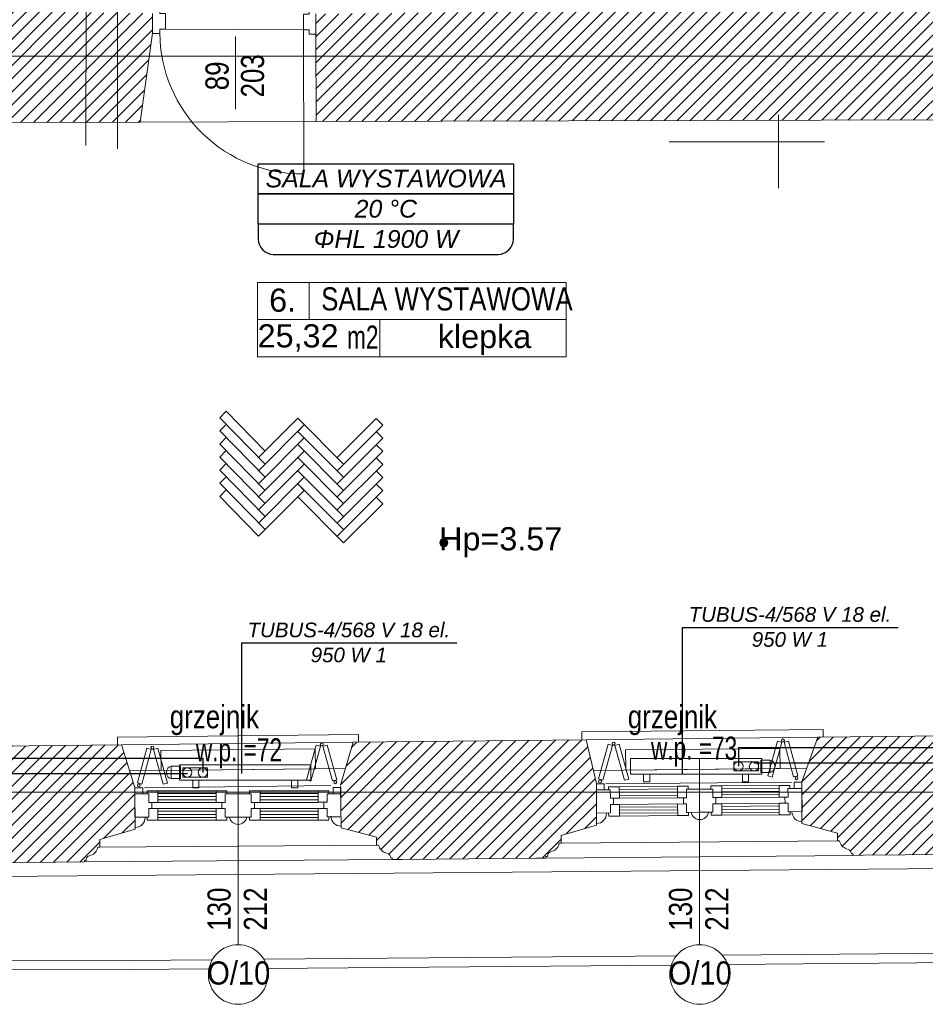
# Model space of a CAD drawing. Header units: millimetres. Extents: x -573548 to 674770, y -210017 to -47794.
# Tile 106 of 234: x 107656 to 113524, y -131397 to -125018. Entities that reach past the tile are written whole.
import ezdxf
from ezdxf.enums import TextEntityAlignment as Align
from ezdxf.lldxf.tags import DXFTag

# ---------------------------------------------------------------- set-up
doc = ezdxf.new("R2010")
doc.units = ezdxf.units.MM
for name, color, linetype, lineweight in [('A.03 RZUT PARTERU_is$0$0_Nr_pióra__25', 8, 'Continuous', 9), ('A.03 RZUT PARTERU_is$0$A-DRZWI_Nr_pióra__9', 8, 'Continuous', 9), ('A.03 RZUT PARTERU_is$0$A-OPISY-2_Nr_pióra__2', 8, 'Continuous', 9), ('A.03 RZUT PARTERU_is$0$A-OPISY-3_Nr_pióra__6', 8, 'Continuous', 9), ('A.03 RZUT PARTERU_is$0$A-WYSOKOSCI_Nr_pióra__7', 8, 'Continuous', 9), ('A.03 RZUT PARTERU_is$0$COKÓŁ_Nr_pióra__1', 8, 'Continuous', 9), ('A.03 RZUT PARTERU_is$0$detalokna_Nr_pióra__1', 8, 'Continuous', 9), ('A.03 RZUT PARTERU_is$0$detalokna_Nr_pióra__2', 8, 'Continuous', 9), ('A.03 RZUT PARTERU_is$0$detalokna_Nr_pióra__8', 8, 'Continuous', 9), ('A.03 RZUT PARTERU_is$0$DIM MALY_Nr_pióra__8', 8, 'Continuous', 9), ('A.03 RZUT PARTERU_is$0$Drawing & Figure_Nr_pióra__18', 8, 'Continuous', 9), ('A.03 RZUT PARTERU_is$0$DRZWI_Nr_pióra__41', 8, 'Continuous', 9), ('A.03 RZUT PARTERU_is$0$linia nadproza_Nr_pióra__1', 8, 'Continuous', 9), ('A.03 RZUT PARTERU_is$0$Nowe_A-OKNA-OPIS_Nr_pióra__59', 8, 'Continuous', 9), ('A.03 RZUT PARTERU_is$0$Nowe_A_okno_Nr_pióra__59', 8, 'Continuous', 9), ('A.03 RZUT PARTERU_is$0$Nowe_Annotation - Text_Nr_pióra__59', 8, 'Continuous', 9), ('A.03 RZUT PARTERU_is$0$Nowe_GRZEJNIK_Nr_pióra__59', 8, 'Continuous', 9), ('A.03 RZUT PARTERU_is$0$Nowe_okiennice_Nr_pióra__59', 8, 'Continuous', 9), ('A.03 RZUT PARTERU_is$0$Nowe_WIDOK_Nr_pióra__59', 8, 'Continuous', 9), ('A.03 RZUT PARTERU_is$0$opaska_Nr_pióra__1', 8, 'Continuous', 9), ('A.03 RZUT PARTERU_is$0$opisy inne_Nr_pióra__1', 8, 'Continuous', 9), ('A.03 RZUT PARTERU_is$0$PARAPET_Nr_pióra__7', 8, 'Continuous', 9), ('A.03 RZUT PARTERU_is$0$POSADZKI_Nr_pióra__18', 8, 'Continuous', 9), ('A.03 RZUT PARTERU_is$0$PROG_Nr_pióra__6', 8, 'Continuous', 9), ('A.03 RZUT PARTERU_is$0$Structural - Bearing_Nr_pióra__21', 8, 'Continuous', 9), ('A.03 RZUT PARTERU_is$0$Structural - Grid', 8, 'Continuous', 9), ('A.03 RZUT PARTERU_is$0$Structural - Grid_Nr_pióra__17', 8, 'Continuous', 9), ('FLUID-Powrót', 7, 'Continuous', 30), ('FLUID-Zasilanie', 7, 'Continuous', 30), ('SAN_Armatura CO na rozwinięciu', 7, 'Continuous', 13), ('SAN_Armatura CO na rzucie', 7, 'Continuous', 13), ('SAN_Grzejniki CO na rzucie', 7, 'Continuous', 13), ('SAN_Przewody powrotne CO na rzucie', 5, 'Continuous', 40), ('SAN_Przewody zasilające CO na rzucie', 1, 'Continuous', 40)]:
    doc.layers.add(name, color=color, linetype=linetype, lineweight=lineweight)
for name, color, linetype in [('SAN_Etykiety grzejników CO na rzucie', 7, 'Continuous'), ('SAN_Etykiety pomieszczeń na rzucie', 7, 'Continuous'), ('SAN_Piony CO na rzucie', 8, 'Continuous')]:
    doc.layers.add(name, color=color, linetype=linetype)
doc.styles.add('A.03 RZUT PARTERU_is$0$STYL_AUTOMATYCZNY_2', font='arial.ttf')
doc.styles.add('A.03 RZUT PARTERU_is$0$STYL_AUTOMATYCZNY_3', font='arial.ttf', dxfattribs={"width": 0.8})
doc.styles.add('A.03 RZUT PARTERU_is$0$STYL_AUTOMATYCZNY_4', font='arial.ttf', dxfattribs={"width": 0.7})
doc.styles.add('A.03 RZUT PARTERU_is$0$STYL_AUTOMATYCZNY_6', font='arial.ttf', dxfattribs={"width": 0.9})
doc.styles.add('A.03 RZUT PARTERU_is$0$STYL_AUTOMATYCZNY_8', font='arial.ttf', dxfattribs={"width": 0.8})
doc.styles.add('Etykiety grzejników CO na rzucie', font='ariali.ttf')
doc.styles.add('Etykiety pomieszczeń na rzucie', font='ariali.ttf')
tags = doc.linetypes.add('DASH', pattern=[15, 10, -5]).pattern_tags.tags
tags[6:7] = [DXFTag(74, 4), DXFTag(75, 0), DXFTag(340, '0'), DXFTag(46, 0.0), DXFTag(50, 0.0), DXFTag(44, 0.0), DXFTag(45, 0.0)]
tags[4:5] = [DXFTag(74, 4), DXFTag(75, 0), DXFTag(340, '0'), DXFTag(46, 0.0), DXFTag(50, 0.0), DXFTag(44, 0.0), DXFTag(45, 0.0)]
pattern_1 = [(45, (655149.01, 0), (-42.426407, 42.426407), [])]

# ---------------------------------------------------------------- blocks, each defined once
blk = doc.blocks.new('A.03 RZUT PARTERU_is$0$Standardowy znacznik osi_3')
at = {"layer": 'A.03 RZUT PARTERU_is$0$Structural - Grid_Nr_pióra__17'}
blk.add_line((2962.2, 0), (40906.6, 0), dxfattribs=at)
at = {"layer": 'A.03 RZUT PARTERU_is$0$Structural - Grid_Nr_pióra__17', "style": 'A.03 RZUT PARTERU_is$0$STYL_AUTOMATYCZNY_2'}
for tag, p in [('AC_MarkerText_1_0', (-250, -335)), ('AC_MarkerText_1_1', (44118.7, -335))]:
    blk.add_attdef(tag, text='', height=350, rotation=180, dxfattribs=at).set_placement(p, align=Align.TOP_CENTER)
blk = doc.blocks.new('A.03 RZUT PARTERU_is')
at = {"layer": 'A.03 RZUT PARTERU_is$0$A-WYSOKOSCI_Nr_pióra__7'}
blk.add_hatch(color=256, dxfattribs=at).paths.add_polyline_path([(765651, -103405.9, 1), (765597.6, -103405.9, 1)])
at = {"layer": 'A.03 RZUT PARTERU_is$0$Drawing & Figure_Nr_pióra__18'}
h = blk.add_hatch(dxfattribs=at)
h.set_pattern_fill('Common_Brick_0004', color=256, style=0, pattern_type=2)
h.set_pattern_definition(pattern_1)
h.paths.add_polyline_path([(761836.1, -100544.9), (762077.6, -100544.9), (762077, -100804.9), (762504.2, -100876.2), (762633.9, -100876.2), (762635.4, -100685.5), (763305.3, -100683.4), (763510.3, -100682.8), (763655.8, -100682.4), (763735.8, -100106.8), (763735.8, -99977.9), (763706.2, -99977.5), (763510.3, -99974.8), (763306.5, -99972), (763016.2, -99968), (763016.2, -99805.6), (762156.2, -99816.1), (762156.2, -99967.4), (761836.2, -99967.4)])
h = blk.add_hatch(dxfattribs=at)
h.set_pattern_fill('Common_Brick_0004', color=256, style=0, pattern_type=2)
h.set_pattern_definition(pattern_1)
h.paths.add_polyline_path([(769291.3, -99930.2), (764794.2, -99981.3), (764794.2, -100111.3), (764794.2, -100112.2), (764796.3, -100678.9), (768915.8, -100666.2), (768919, -101430.2), (768919.9, -101628.6), (768926, -103060.3), (768926.3, -103060.4), (768926.3, -103060.4), (768970.6, -103067.5), (769166.2, -103098.8), (769296.3, -103098.9), (769296.3, -103073.9), (769290.8, -101628.6), (769290.1, -101430.4), (769286.4, -100441.5), (770366, -100384.4), (770351.4, -100123.7), (770350.8, -100113.3), (770350.9, -99992.6), (769291.3, -100030.2)])
h = blk.add_hatch(dxfattribs=at)
h.set_pattern_fill('Common_Brick_0004', color=256, style=0, pattern_type=2)
h.set_pattern_definition(pattern_1)
h.paths.add_polyline_path([(761777.6, -105269.5, -0.002027), (761777.1, -105269.5), (761777.1, -105275.5), (761956.6, -105340.5), (761956.6, -105390.9), (761969.3, -105390.9, 0.270785), (762014.9, -105442), (762025.7, -105446.2, -0.334097), (762046.3, -105475.2), (762056.3, -105475.2), (762056.3, -105485.5), (763296.2, -105474.8), (763296.1, -105464.6), (763306.1, -105464.5, -0.334097), (763326.5, -105435.3), (763337.2, -105431, 0.270785), (763382.4, -105379.5), (763395, -105379.4), (763394.6, -105329), (763623.6, -105262), (763621.2, -104992), (763536.2, -104715.5), (762586.2, -104725.9), (762598.4, -103725.2), (762622, -101776.5), (762491.6, -101776.5), (762491.6, -101745.5), (762065.7, -101745.5), (762039.4, -103725.2), (762026.2, -104714.5, -0.000248), (762027.7, -104715.5)])
h = blk.add_hatch(dxfattribs=at)
h.set_pattern_fill('Common_Brick_0004', color=256, style=0, pattern_type=2)
h.set_pattern_definition(pattern_1)
h.paths.add_polyline_path([(767944, -104954.8), (767944.7, -105214.2), (767944.8, -105224.8), (768174.8, -105287.8), (768175.3, -105338.2), (768188, -105338.1, 0.270785), (768234, -105388.8), (768244.8, -105392.9, -0.334097), (768265.7, -105421.8), (768275.7, -105421.7), (768275.8, -105431.9), (768340.7, -105431.4), (769270.8, -105423.4), (769335.7, -105422.8), (769335.6, -105412.5), (769345.6, -105412.5, -0.334097), (769366, -105383.3), (769376.7, -105378.9, 0.270785), (769421.9, -105327.4), (769434.6, -105327.3), (769434.2, -105276.9), (769663.1, -105210), (769660.8, -104940), (769660.7, -104940), (769660.4, -104911.6), (769575.1, -104680.7), (769296.3, -104683.1), (769296.3, -104218.2), (769295.9, -104218.2), (769295.9, -104137.4), (769165.8, -104137.4), (768926.3, -104147.7), (768926.3, -104656.3), (768081.6, -104665.6), (768047.4, -104665.9)])
h = blk.add_hatch(dxfattribs=at)
h.set_pattern_fill('Common_Brick_0004', color=256, style=0, pattern_type=2)
h.set_pattern_definition(pattern_1)
h.paths.add_polyline_path([(764954.1, -104977.7), (764955.1, -105047.7), (764956.1, -105120.8), (764956.8, -105177.7), (764956.8, -105177.7), (764957.8, -105248.3), (764957.8, -105253), (765188.2, -105314.9), (765188.9, -105365.3), (765201.6, -105365.1, 0.270785), (765247.9, -105415.6), (765258.7, -105419.7, -0.334097), (765279.7, -105448.4), (765289.7, -105448.3), (765289.8, -105458.5), (765354.8, -105457.6), (766221, -105449.6), (766286, -105449.1), (766285.9, -105438.8), (766295.9, -105438.7, -0.334097), (766316.2, -105409.5), (766326.9, -105405.2, 0.270785), (766372.1, -105353.7), (766384.8, -105353.6), (766384.4, -105303.2), (766613.4, -105236.2), (766612.7, -104991.7), (766611.2, -104992.3), (766611.1, -104969.7), (766612.7, -104969.6), (766612.7, -104966.7), (766592.8, -104881.9), (766545.9, -104682.4), (765070.2, -104698.6), (765036, -104699)])
at = {"layer": 'A.03 RZUT PARTERU_is$0$0_Nr_pióra__25'}
for p, q in [((767791.8, -101109.5), (767791.8, -100635.7)), ((768091.4, -100809.2), (767085, -100809.2))]:
    blk.add_line(p, q, dxfattribs=at)
at = {"layer": 'A.03 RZUT PARTERU_is$0$A-DRZWI_Nr_pióra__9'}
blk.add_line((764273.5, -100127.8), (764273.4, -100598.1), dxfattribs=at)
blk.add_lwpolyline([(764715.2, -100085.1), (764716.2, -101017.1, -0.416087), (763783.5, -100105.9)], format="xyb", dxfattribs=at)
at = {"layer": 'A.03 RZUT PARTERU_is$0$A-OPISY-3_Nr_pióra__6'}
for p, q in [((764752.5, -101721.3), (764752.5, -101961.4)), ((764417.5, -101961.4), (766417.5, -101961.4)), ((765210.5, -101961.4), (765210.5, -102201.4))]:
    blk.add_line(p, q, dxfattribs=at)
blk.add_lwpolyline([(764417.5, -102201.4), (764417.5, -101721.3), (766417.5, -101721.3), (766417.5, -102201.4)], close=True, dxfattribs=at)
at = {"layer": 'A.03 RZUT PARTERU_is$0$A-WYSOKOSCI_Nr_pióra__7'}
blk.add_circle((765624.3, -103405.9), 26.7, dxfattribs=at)
at = {"layer": 'A.03 RZUT PARTERU_is$0$COKÓŁ_Nr_pióra__1'}
blk.add_line((762057, -105575.5), (773755.4, -105474.7), dxfattribs=at)
at = {"layer": 'A.03 RZUT PARTERU_is$0$detalokna_Nr_pióra__1'}
for p, q in [((766286.1, -105449.1), (768275.9, -105431.9)), ((763296.2, -105474.8), (765289.8, -105458.5))]:
    blk.add_line(p, q, dxfattribs=at)
at = {"layer": 'A.03 RZUT PARTERU_is$0$detalokna_Nr_pióra__2'}
for p, q in [((763395, -105379.4), (765188.9, -105365.3)), ((766384.8, -105353.6), (768175.3, -105338.2))]:
    blk.add_line(p, q, dxfattribs=at)
for points in [[(763509.1, -104715.5), (763509.1, -104665.5), (765070.2, -104649), (765070.2, -104699)], [(766518.8, -104682.4), (766518.8, -104632.4), (768081.6, -104615.9), (768081.6, -104665.9)]]:
    blk.add_lwpolyline(points, dxfattribs=at)
at = {"layer": 'A.03 RZUT PARTERU_is$0$detalokna_Nr_pióra__8'}
for p, q in [((766545.9, -104682.4), (768047.4, -104665.9)), ((763536.2, -104715.5), (765036, -104699)), ((763588.3, -104884.9), (764985.9, -104869.6)), ((766591.7, -104881.9), (767974.4, -104866.8)), ((763685.5, -104994.9), (764891.3, -104978.5)), ((766673.9, -104969.1), (767879.7, -104958.7))]:
    blk.add_line(p, q, dxfattribs=at)
at = {"layer": 'A.03 RZUT PARTERU_is$0$DIM MALY_Nr_pióra__8'}
for p, q in [((763510.3, -99873.7), (763510.3, -100854)), ((763306.7, -99886.8), (763305, -100834.1)), ((764291.3, -105390.9), (764291.3, -104568))]:
    blk.add_line(p, q, dxfattribs=at)
at = {"layer": 'A.03 RZUT PARTERU_is$0$DRZWI_Nr_pióra__41'}
for points in [[(763735.9, -100107.6), (763784.2, -100107.6), (763784.2, -100080.6), (763820, -100080.6), (763820, -99977.6), (763784.2, -99977.6), (763784.2, -99949.5)], [(764799.3, -100112.2), (764750.9, -100112.2), (764750.9, -100085.1), (764715.2, -100085.1), (764715.2, -99982.2), (764750.9, -99982.2), (764750.9, -99954)]]:
    blk.add_lwpolyline(points, dxfattribs=at)
at = {"layer": 'A.03 RZUT PARTERU_is$0$linia nadproza_Nr_pióra__1'}
blk.add_line((763655.8, -100682.4), (764796.3, -100678.9), dxfattribs=at)
at = {"layer": 'A.03 RZUT PARTERU_is$0$Nowe_A-OKNA-OPIS_Nr_pióra__59'}
for p, q in [((764291.3, -104805.5), (764291.3, -106010.7)), ((767281.3, -104805.5), (767281.3, -106010.7))]:
    blk.add_line(p, q, dxfattribs=at)
for centre in [(764291.3, -106203.7), (767281.3, -106203.7)]:
    blk.add_circle(centre, 193, dxfattribs=at)
at = {"layer": 'A.03 RZUT PARTERU_is$0$Nowe_A_okno_Nr_pióra__59'}
for points in [[(766613, -105008.1), (766612.7, -104968.1), (766662.7, -104967.7), (766663, -105007.7)], [(767138.1, -104984.2), (767138.7, -105059.2), (767196.9, -105058.7), (767196.4, -105003.7), (767208.2, -105003.6), (767208.1, -104983.6)], [(767424.6, -104982), (767425.1, -105057), (767366.9, -105057.4), (767366.5, -105002.5), (767354.7, -105002.5), (767354.6, -104982.5)], [(767796, -104979.3), (767796.6, -105054.3), (767854.8, -105053.9), (767854.3, -104998.9), (767866.1, -104998.8), (767866, -104978.8)], [(767894.3, -104998.5), (767894.1, -104958.5), (767944, -104958.2), (767944.3, -104998.2)], [(763622.9, -105034.2), (763622.9, -104994.2), (763672.9, -104994.2), (763672.9, -105034.2)], [(763622.9, -105034.2), (763622.9, -105184.1), (763712.9, -105184.1), (763712.9, -105129.1), (763732.9, -105129.1), (763732.9, -105089.1), (763712.9, -105089.1), (763712.9, -105034.2)], [(763771.1, -105014.2), (763771.1, -105089.1), (763712.9, -105089.1), (763712.9, -105034.2), (763701.1, -105034.2), (763701.1, -105014.2)], [(764148, -105014), (764148, -105089), (764206.2, -105088.9), (764206.2, -105033.9), (764218, -105033.9), (764218, -105013.9)], [(764434.5, -105013.9), (764434.5, -105088.9), (764376.3, -105088.9), (764376.3, -105033.9), (764364.5, -105033.9), (764364.5, -105013.9)], [(764809.1, -105013.2), (764809.2, -105088.2), (764867.4, -105088.2), (764867.3, -105033.2), (764879.1, -105033.2), (764879.1, -105013.2)], [(764957.3, -105033.1), (764957.4, -105183.1), (764867.4, -105183.1), (764867.4, -105128.2), (764847.4, -105128.2), (764847.4, -105088.2), (764867.4, -105088.2), (764867.3, -105033.2)], [(764907.3, -105033.1), (764907.3, -104993.1), (764957.3, -104993.1), (764957.3, -105033.1)], [(766613, -105008.1), (766614, -105158.1), (766704, -105157.4), (766703.6, -105102.4), (766723.6, -105102.3), (766723.3, -105062.3), (766703.3, -105062.4), (766703, -105007.4)], [(766761, -104987), (766761.5, -105062), (766703.3, -105062.4), (766703, -105007.4), (766691.2, -105007.5), (766691, -104987.5)], [(767944.3, -104998.2), (767945.5, -105148.2), (767855.5, -105148.9), (767855.1, -105093.9), (767835.1, -105094), (767834.8, -105054), (767854.8, -105053.9), (767854.3, -104998.9)], [(766762.3, -105177), (766761.8, -105102), (766703.6, -105102.4), (766704, -105157.4), (766692.2, -105157.5), (766692.4, -105177.5)], [(767139.6, -105174.2), (767139, -105099.2), (767197.2, -105098.7), (767197.6, -105153.7), (767209.4, -105153.6), (767209.6, -105173.6)], [(767425.9, -105172), (767425.4, -105097), (767367.2, -105097.4), (767367.6, -105152.4), (767355.8, -105152.5), (767355.9, -105172.5)], [(767797.5, -105169.3), (767796.9, -105094.3), (767855.1, -105093.9), (767855.5, -105148.9), (767867.3, -105148.8), (767867.5, -105168.8)], [(763771.1, -105204.1), (763771.1, -105129.1), (763712.9, -105129.1), (763712.9, -105184.1), (763701.1, -105184.1), (763701.1, -105204.1)], [(764148.1, -105203.9), (764148, -105129), (764206.2, -105128.9), (764206.3, -105183.9), (764218.1, -105183.9), (764218.1, -105203.9)], [(764434.5, -105203.8), (764434.5, -105128.9), (764376.3, -105128.9), (764376.3, -105183.8), (764364.5, -105183.8), (764364.5, -105203.8)], [(764809.2, -105203.2), (764809.2, -105128.2), (764867.4, -105128.2), (764867.4, -105183.1), (764879.2, -105183.1), (764879.2, -105203.1)]]:
    blk.add_lwpolyline(points, close=True, dxfattribs=at)
for points in [[(767138.1, -104984.2), (766761, -104987)], [(767424.6, -104982), (767796, -104979.3)], [(764148, -105013.9), (763771.1, -105014.1)], [(763771.1, -105031.6), (764148, -105031.6)], [(764296.3, -105183.9), (764206.3, -105183.9), (764206.2, -105128.9), (764186.2, -105128.9), (764186.2, -105088.9), (764206.2, -105088.9), (764206.2, -105033.9), (764296.2, -105033.9), (764296.2, -105033.9)], [(764286.3, -105183.8), (764376.3, -105183.8), (764376.3, -105128.9), (764396.3, -105128.9), (764396.3, -105088.9), (764376.3, -105088.9), (764376.3, -105033.9), (764286.3, -105033.9), (764286.3, -105033.9)], [(764434.5, -105013.9), (764809.1, -105013.7)], [(764809.1, -105031.2), (764434.5, -105031.5)], [(766761.1, -105004.5), (767138.2, -105001.8)], [(766761.3, -105024.5), (767138.4, -105021.8)], [(766761.4, -105044.5), (767138.5, -105041.8)], [(767287.6, -105153), (767197.6, -105153.7), (767197.2, -105098.7), (767177.2, -105098.9), (767176.9, -105058.9), (767196.9, -105058.7), (767196.4, -105003.7), (767286.4, -105003), (767286.4, -105003.1)], [(767277.6, -105153.1), (767367.6, -105152.4), (767367.2, -105097.4), (767387.2, -105097.3), (767386.9, -105057.3), (767366.9, -105057.4), (767366.5, -105002.5), (767276.5, -105003.1), (767276.5, -105003.1)], [(767796.1, -104996.8), (767424.7, -104999.7)], [(767796.3, -105016.8), (767424.9, -105019.7)], [(767796.4, -105036.8), (767425, -105039.7)], [(763771.1, -105051.6), (764148, -105051.6)], [(763771.1, -105071.6), (764148, -105071.6)], [(763771.1, -105089.1), (764148, -105088.9)], [(764809.1, -105051.2), (764434.5, -105051.5)], [(764809.1, -105071.2), (764434.5, -105071.5)], [(764809.2, -105088.7), (764434.5, -105088.9)], [(766761.5, -105062), (767138.7, -105059.2)], [(766761.8, -105102), (767139, -105099.1)], [(767796.6, -105054.3), (767425.1, -105057)], [(767796.9, -105094.3), (767425.4, -105097)], [(767797, -105111.8), (767425.5, -105114.7)], [(763771.1, -105129.1), (764148, -105128.9)], [(763771.1, -105146.6), (764148.1, -105146.6)], [(763771.1, -105166.6), (764148.1, -105166.6)], [(764809.2, -105128.7), (764434.5, -105128.8)], [(764809.2, -105146.2), (764434.5, -105146.5)], [(764809.2, -105166.2), (764434.5, -105166.5)], [(766761.9, -105119.5), (767139.1, -105116.8)], [(766762.1, -105139.5), (767139.3, -105136.8)], [(766762.2, -105159.5), (767139.4, -105156.8)], [(767139.6, -105174.1), (766762.3, -105176.9)], [(767797.2, -105131.8), (767425.7, -105134.7)], [(767797.3, -105151.8), (767425.8, -105154.7)], [(767425.9, -105172), (767797.5, -105169.3)], [(763771.1, -105186.6), (764148.1, -105186.6)], [(764148.1, -105203.9), (763771.1, -105204.1)], [(764809.2, -105186.2), (764434.5, -105186.5)], [(764434.5, -105203.8), (764809.2, -105203.7)]]:
    blk.add_lwpolyline(points, dxfattribs=at)
for points in [[(767338.8, -105152.6), (767226.4, -105153.5, 0.845314)], [(764347.5, -105183.8), (764235.1, -105183.9, 0.845314)]]:
    blk.add_lwpolyline(points, format="xyb", close=True, dxfattribs=at)
at = {"layer": 'A.03 RZUT PARTERU_is$0$Nowe_GRZEJNIK_Nr_pióra__59'}
for points in [[(763792, -104882.2), (764792, -104871.7), (764790.6, -104741.7), (763790.6, -104752.3)], [(766802.9, -104879.2), (767802.8, -104868.6), (767801.5, -104738.7), (766801.5, -104749.2)]]:
    blk.add_lwpolyline(points, close=True, dxfattribs=at)
at = {"layer": 'A.03 RZUT PARTERU_is$0$Nowe_okiennice_Nr_pióra__59'}
for points in [[(764762.8, -104950.3), (764735, -104942.6), (764797.1, -104717.7), (764824.9, -104725.4)], [(764902.4, -104949.7), (764930.2, -104942), (764868.1, -104717), (764840.3, -104724.7)], [(766654.7, -104944.4), (766626.9, -104936.7), (766689, -104711.8), (766716.8, -104719.4)], [(766794.3, -104945.1), (766822.1, -104937.4), (766760, -104712.4), (766732.2, -104720.1)], [(767751.2, -104924.6), (767723.4, -104916.9), (767785.5, -104691.9), (767813.3, -104699.6)], [(767890.8, -104923.9), (767918.6, -104916.2), (767856.5, -104691.3), (767828.7, -104699)], [(763666.3, -104970.1), (763638.5, -104962.5), (763700.6, -104737.5), (763728.4, -104745.2)], [(763805.9, -104970.8), (763833.7, -104963.1), (763771.6, -104738.2), (763743.8, -104745.8)]]:
    blk.add_lwpolyline(points, close=True, dxfattribs=at)
for centre in [(763735.8, -104733.6), (764832.9, -104713.1), (766724.2, -104707.9), (767821.3, -104687.4), (763647.8, -104978.6), (764920.9, -104958.1), (766636.2, -104952.8), (767909.3, -104932.3)]:
    blk.add_circle(centre, 9.4, dxfattribs=at)
at = {"layer": 'A.03 RZUT PARTERU_is$0$Nowe_WIDOK_Nr_pióra__59'}
for centre, start, end in [((766612.7, -105160.4), 270.95796, 0.57249), ((767945.2, -105148.9), 180.41449, 270.02902), ((763623, -105186.1), 270.95792, 0.57246), ((764957.9, -105177.1), 180.69623, 270.31076)]:
    blk.add_arc(centre, 65.3, start, end, dxfattribs=at)
at = {"layer": 'A.03 RZUT PARTERU_is$0$opaska_Nr_pióra__1'}
for points in [[(767428.8, -106079.2), (770207.9, -106055.3)], [(761308.5, -106116.6), (763587.2, -106112.3), (764123.8, -106107.7)], [(764457, -106104.8), (767131.6, -106081.8)], [(767463.1, -106139), (770159.5, -106115.7)], [(761327.4, -106176.6), (763587.6, -106172.3), (764101.6, -106167.9)], [(764480.3, -106164.6), (767098.4, -106142.1)]]:
    blk.add_lwpolyline(points, dxfattribs=at)
at = {"layer": 'A.03 RZUT PARTERU_is$0$POSADZKI_Nr_pióra__18'}
for p, q in [((764172, -102597.4), (764214.4, -102555)), ((764465.5, -102812.8), (764214.4, -102555)), ((764465.5, -102897.7), (764172, -102597.4)), ((764423.1, -102855.2), (764677.7, -102600.7)), ((764974.6, -102897.7), (764677.7, -102600.7)), ((764932.2, -102855.2), (765185.4, -102602)), ((765227.8, -102644.5), (765185.4, -102602)), ((764172, -102682.3), (764214.4, -102639.9)), ((764465.5, -102982.5), (764172, -102682.3)), ((764423.1, -102940.1), (764720.1, -102643.1)), ((764677.7, -102685.5), (764720.1, -102643.1)), ((764974.6, -102982.5), (764677.7, -102685.5)), ((764932.2, -102940.1), (765227.8, -102644.5)), ((765227.8, -102729.3), (765185.4, -102686.9)), ((764172, -102767.1), (764214.4, -102724.7)), ((764423.1, -103024.9), (764720.1, -102727.9)), ((764932.2, -103024.9), (765227.8, -102729.3)), ((764465.5, -103067.4), (764172, -102767.1)), ((764172, -102852), (764214.4, -102809.6)), ((764423.1, -103109.8), (764720.1, -102812.8)), ((764974.6, -103067.4), (764677.7, -102770.4)), ((764932.2, -103109.8), (765227.8, -102814.2)), ((765227.8, -102814.2), (765185.4, -102771.7)), ((764465.5, -103152.2), (764172, -102852)), ((764974.6, -103152.2), (764677.7, -102855.2)), ((765227.8, -102899), (765185.4, -102856.6)), ((764172, -102936.8), (764214.4, -102894.4)), ((764465.5, -103237.1), (764172, -102936.8)), ((764423.1, -103194.6), (764720.1, -102897.7)), ((764974.6, -103237.1), (764677.7, -102940.1)), ((764932.2, -103194.6), (765227.8, -102899)), ((765227.8, -102983.9), (765185.4, -102941.4)), ((764172, -103021.7), (764214.4, -102979.3)), ((764423.1, -103279.5), (764720.1, -102982.5)), ((764932.2, -103279.5), (765227.8, -102983.9)), ((764465.5, -103321.9), (764172, -103021.7)), ((764172, -103106.6), (764214.4, -103064.1)), ((764423.1, -103364.3), (764720.1, -103067.4)), ((764974.6, -103321.9), (764677.7, -103024.9)), ((764720.1, -103067.4), (764677.7, -103024.9)), ((764932.2, -103364.3), (765227.8, -103068.7)), ((765227.8, -103068.7), (765185.4, -103026.3)), ((764423.1, -103364.3), (764172, -103106.6)), ((764974.6, -103406.8), (764677.7, -103109.8)), ((765227.8, -103153.6), (765185.4, -103111.2)), ((764974.6, -103406.8), (765227.8, -103153.6))]:
    blk.add_line(p, q, dxfattribs=at)
at = {"layer": 'A.03 RZUT PARTERU_is$0$PROG_Nr_pióra__6'}
blk.add_line((763819.9, -100080.6), (764715.2, -100085.1), dxfattribs=at)
at = {"layer": 'A.03 RZUT PARTERU_is$0$Structural - Bearing_Nr_pióra__21'}
for p, q in [((763735.8, -99977.9), (763735.8, -100106.8)), ((764794.2, -99981.3), (764794.2, -100111.3)), ((763735.8, -100106.8), (763655.8, -100682.4)), ((764794.2, -100111.3), (764796.3, -100678.9)), ((763655.8, -100682.4), (762635.4, -100685.5)), ((768915.8, -100666.2), (764796.3, -100678.9)), ((767944, -104954.8), (768047.4, -104665.9)), ((768047.4, -104665.9), (768926.3, -104656.3)), ((762586.2, -104725.9), (763536.2, -104715.5)), ((763621.2, -104992), (763536.2, -104715.5)), ((764954.1, -104977.7), (765036, -104699)), ((765036, -104699), (766545.9, -104682.4)), ((766612.7, -104966.7), (766545.9, -104682.4)), ((768340.7, -105431.4), (769270.8, -105423.4)), ((762056.3, -105485.5), (763296.3, -105474.8)), ((765351, -105457.7), (766221, -105449.6))]:
    blk.add_line(p, q, dxfattribs=at)
for points in [[(765354.8, -105457.6), (765289.8, -105458.5), (765289.7, -105448.3), (765279.7, -105448.4, 0.334097), (765258.7, -105419.7), (765247.9, -105415.6, -0.270785), (765201.6, -105365.1), (765188.9, -105365.3), (765188.2, -105314.9), (764957.8, -105253), (764954.2, -104983)], [(766221, -105449.6), (766286, -105449.1), (766285.9, -105438.8), (766295.9, -105438.7, -0.334097), (766316.2, -105409.5), (766326.9, -105405.2, 0.270785), (766372.1, -105353.7), (766384.8, -105353.6), (766384.4, -105303.2), (766613.4, -105236.2), (766612.7, -104966.7)], [(768340.7, -105431.4), (768275.8, -105431.9), (768275.7, -105421.7), (768265.7, -105421.8, 0.334097), (768244.8, -105392.9), (768234, -105388.8, -0.270785), (768188, -105338.1), (768175.3, -105338.2), (768174.8, -105287.8), (767944.8, -105224.8), (767944, -104954.8)], [(763231.2, -105475.4), (763296.2, -105474.8), (763296.1, -105464.6), (763306.1, -105464.5, -0.334097), (763326.5, -105435.3), (763337.2, -105431, 0.270785), (763382.4, -105379.5), (763395, -105379.4), (763394.6, -105329), (763623.6, -105262), (763621.2, -104992)]]:
    blk.add_lwpolyline(points, format="xyb", dxfattribs=at)
at = {"layer": 'A.03 RZUT PARTERU_is$0$Structural - Grid', "zscale": 1000, "rotation": 180}
for p in [(776832.4, -100254.9), (776835.6, -105021.8)]:
    blk.add_blockref('A.03 RZUT PARTERU_is$0$Standardowy znacznik osi_3', p, dxfattribs=at)
at = {"layer": 'A.03 RZUT PARTERU_is$0$A-OPISY-2_Nr_pióra__2', "char_height": 150}
for s, insert, attachment_point, style in [('\\A1;{\\pql;\\fArial|b0|i0|c238|p0;\\W1.000000;6.}', (764492.1, -101912.4), 7, 'A.03 RZUT PARTERU_is$0$STYL_AUTOMATYCZNY_2'), ('\\A1;{\\pql;\\fArial|b0|i0|c238|p0;\\W0.800000;SALA WYSTAWOWA}', (764829.1, -101904.4), 7, 'A.03 RZUT PARTERU_is$0$STYL_AUTOMATYCZNY_3'), ('\\A1;{\\pql;\\fArial|b0|i0|c238|p0;\\W1.000000;25,32}', (764417.5, -102169.4), 7, 'A.03 RZUT PARTERU_is$0$STYL_AUTOMATYCZNY_2'), ('\\A1;{\\pqr;\\fArial|b0|i0|c238|p0;\\W0.700000;m2}', (765200.8, -101999.9), 3, 'A.03 RZUT PARTERU_is$0$STYL_AUTOMATYCZNY_4'), ('\\A1;{\\pql;\\fArial|b0|i0|c238|p0;\\W1.000000;klepka}', (765585, -102190.8), 7, 'A.03 RZUT PARTERU_is$0$STYL_AUTOMATYCZNY_2')]:
    blk.add_mtext(s, dxfattribs=dict(at, insert=insert, attachment_point=attachment_point, style=style))
at = {"layer": 'A.03 RZUT PARTERU_is$0$A-WYSOKOSCI_Nr_pióra__7', "insert": (765992.6, -103403.5), "char_height": 150, "attachment_point": 5, "style": 'A.03 RZUT PARTERU_is$0$STYL_AUTOMATYCZNY_2'}
blk.add_mtext('\\A1;{\\pqc;\\fArial|b0|i0|c238|p0;\\W1.000000;Hp=3.57}', dxfattribs=at)
at = {"layer": 'A.03 RZUT PARTERU_is$0$Nowe_A-OKNA-OPIS_Nr_pióra__59', "char_height": 150, "attachment_point": 5, "rotation": 90, "style": 'A.03 RZUT PARTERU_is$0$STYL_AUTOMATYCZNY_3'}
for s, insert in [('\\A1;{\\pqc;\\fArial|b0|i0|c238|p0;\\W0.800000;130}', (764168.7, -105780)), ('\\A1;{\\pqc;\\fArial|b0|i0|c238|p0;\\W0.800000;212}', (764403.1, -105780)), ('\\A1;{\\pqc;\\fArial|b0|i0|c238|p0;\\W0.800000;130}', (767158.7, -105780)), ('\\A1;{\\pqc;\\fArial|b0|i0|c238|p0;\\W0.800000;212}', (767393.1, -105780))]:
    blk.add_mtext(s, dxfattribs=dict(at, insert=insert))
at = {"layer": 'A.03 RZUT PARTERU_is$0$Nowe_A-OKNA-OPIS_Nr_pióra__59', "char_height": 150, "attachment_point": 5, "style": 'A.03 RZUT PARTERU_is$0$STYL_AUTOMATYCZNY_6'}
for insert in [(764295.2, -106194.8), (767285.2, -106194.8)]:
    blk.add_mtext('\\A1;{\\pqc;\\fArial|b0|i0|c238|p0;\\W0.900000;O/10}', dxfattribs=dict(at, insert=insert))
at = {"layer": 'A.03 RZUT PARTERU_is$0$Nowe_Annotation - Text_Nr_pióra__59', "char_height": 150, "attachment_point": 7, "style": 'A.03 RZUT PARTERU_is$0$STYL_AUTOMATYCZNY_8'}
for insert in [(763848.5, -104653.8), (766816.5, -104653.8)]:
    blk.add_mtext('\\A1;{\\pql;\\fArial|b0|i0|c238|p0;\\W0.800000;grzejnik }', dxfattribs=dict(at, insert=insert))
at = {"layer": 'A.03 RZUT PARTERU_is$0$opisy inne_Nr_pióra__1', "char_height": 150, "attachment_point": 5, "rotation": 90, "style": 'A.03 RZUT PARTERU_is$0$STYL_AUTOMATYCZNY_3'}
for s, insert in [('\\A1;{\\pqc;\\fArial|b0|i0|c238|p0;\\W0.800000;203}', (764385.5, -100382.3)), ('\\A1;{\\pqc;\\fArial|b0|i0|c238|p0;\\W0.800000;89}', (764155.6, -100382.3))]:
    blk.add_mtext(s, dxfattribs=dict(at, insert=insert))
at = {"layer": 'A.03 RZUT PARTERU_is$0$PARAPET_Nr_pióra__7', "char_height": 150, "attachment_point": 7, "style": 'A.03 RZUT PARTERU_is$0$STYL_AUTOMATYCZNY_4'}
for s, insert in [('\\A1;{\\pql;\\fArial|b0|i0|c238|p0;\\W0.700000;w.p. =72}', (764017.4, -104868.3)), ('\\A1;{\\pql;\\fArial|b0|i0|c238|p0;\\W0.700000;w.p. =73}', (766966.5, -104857.8))]:
    blk.add_mtext(s, dxfattribs=dict(at, insert=insert))
blk = doc.blocks.new('CZLVK_P_55_5_85_5_10')
at = {"layer": 'SAN_Grzejniki CO na rzucie'}
for points in [[(-340, -50), (-340, 0), (-300, 0), (-300, -50)], [(300, -50), (300, 0), (340, 0), (340, -50)], [(-425, -150), (425, -150), (425, -50), (-425, -50), (-425, -150)]]:
    blk.add_lwpolyline(points, dxfattribs=at)
blk = doc.blocks.new('VERTPIPECORETURN_P')
at = {"layer": 'SAN_Przewody powrotne CO na rzucie', "lineweight": 13}
blk.add_circle((0, 0), 30, dxfattribs=at)
blk = doc.blocks.new('VERTPIPECOSUPPLY_P')
at = {"layer": 'SAN_Przewody zasilające CO na rzucie', "lineweight": 13}
blk.add_circle((0, 0), 30, dxfattribs=at)
blk = doc.blocks.new('ZTGRZVK_P')
at = {"layer": 'SAN_Armatura CO na rozwinięciu'}
blk.add_lwpolyline([(50, 40), (110, 40), (110, -40), (50, -40), (50, 40)], dxfattribs=at)
blk.add_ellipse((110, 0), major_axis=(0, 40), ratio=0.75, start_param=3.141593, end_param=6.283185, dxfattribs=at)
blk = doc.blocks.new('ZAWGVK_P')
at = {"layer": 'SAN_Armatura CO na rzucie'}
blk.add_lwpolyline([(-80, 30), (80, 30), (80, -30), (-80, -30), (-80, 30)], dxfattribs=at)

msp = doc.modelspace()

# ---------------------------------------------------------------- linework, layer by layer
at = {"layer": 'FLUID-Powrót', "color": 142, "linetype": 'DASH', "ltscale": 10}
for points in [[(112414.1, -129832.4), (114745.8, -129832.4)], [(106156.7, -129902.4), (108743, -129902.4)]]:
    msp.add_lwpolyline(points, dxfattribs=at)
at = {"layer": 'FLUID-Zasilanie', "color": 11, "linetype": 'Continuous'}
for p, q in [((112314.1, -129732.4), (112314.1, -129854.9)), ((108842.6, -129802.4), (108842.6, -129894.9))]:
    msp.add_line(p, q, dxfattribs=at)
for points in [[(112314.1, -129732.4), (114845, -129732.4)], [(106831, -129802.4), (108842.6, -129802.4)]]:
    msp.add_lwpolyline(points, dxfattribs=at)
at = {"layer": 'SAN_Etykiety grzejników CO na rzucie'}
for p, q in [((111950.9, -129904.9), (111950.9, -128954.9)), ((111950.9, -128954.9), (113347.9, -128954.9)), ((109092.6, -129054.9), (110489.6, -129054.9))]:
    msp.add_line(p, q, dxfattribs=at)
msp.add_lwpolyline([(109092.6, -129054.9), (109092.6, -129900.9)], dxfattribs=at)
at = {"layer": 'SAN_Etykiety pomieszczeń na rzucie'}
for points in [[(109201.1, -126147.5), (109201.1, -125951.5), (110856.1, -125951.5), (110856.1, -126147.5), (109201.1, -126147.5)], [(109201.1, -126343.5), (109201.1, -126147.5), (110856.1, -126147.5), (110856.1, -126343.5), (109201.1, -126343.5)]]:
    msp.add_lwpolyline(points, dxfattribs=at)
msp.add_open_spline([(109201.1, -126343.5), (109201.1, -126352.5), (109201.1, -126432.5), (109201.1, -126441.5), (109201.1, -126441.5), (109201.1, -126490.5), (109250.1, -126539.5), (109299.1, -126539.5), (109299.1, -126539.5), (109308.1, -126539.5), (110749.1, -126539.5), (110758.1, -126539.5), (110758.1, -126539.5), (110807.1, -126539.5), (110856.1, -126490.5), (110856.1, -126441.5), (110856.1, -126441.5), (110856.1, -126432.5), (110856.1, -126352.5), (110856.1, -126343.5)], degree=3, knots=[0, 0, 0, 0, 0.05, 0.05, 0.05, 0.050001, 0.1, 0.1, 0.1, 0.100001, 0.15, 0.15, 0.15, 0.150001, 0.2, 0.2, 0.2, 0.200001, 1, 1, 1, 1], dxfattribs=at)

# ---------------------------------------------------------------- block references
at = {"color": 150}
msp.add_blockref('A.03 RZUT PARTERU_is', (-655219.6, -25000), dxfattribs=at)
at = {"layer": 'SAN_Armatura CO na rzucie', "rotation": 180}
for name, p in [('ZTGRZVK_P', (108747.6, -129894.9)), ('ZAWGVK_P', (108792.6, -129894.9))]:
    msp.add_blockref(name, p, dxfattribs=at)
at = {"layer": 'SAN_Armatura CO na rzucie', "xscale": -1, "rotation": 180}
for name, p in [('ZAWGVK_P', (112364.1, -129854.9)), ('ZTGRZVK_P', (112409.1, -129854.9))]:
    msp.add_blockref(name, p, dxfattribs=at)
at = {"layer": 'SAN_Grzejniki CO na rzucie', "rotation": 180}
msp.add_blockref('CZLVK_P_55_5_85_5_10', (109117.6, -129994.9), dxfattribs=at)
at = {"layer": 'SAN_Grzejniki CO na rzucie', "xscale": -1, "rotation": 180}
msp.add_blockref('CZLVK_P_55_5_85_5_10', (112039.1, -129954.9), dxfattribs=at)
at = {"layer": 'SAN_Piony CO na rzucie', "xscale": -1}
for name, p in [('VERTPIPECOSUPPLY_P', (112314.1, -129854.9)), ('VERTPIPECORETURN_P', (112414.1, -129854.9))]:
    msp.add_blockref(name, p, dxfattribs=at)
at = {"layer": 'SAN_Piony CO na rzucie'}
for name, p in [('VERTPIPECORETURN_P', (108742.6, -129894.9)), ('VERTPIPECOSUPPLY_P', (108842.6, -129894.9))]:
    msp.add_blockref(name, p, dxfattribs=at)

# ---------------------------------------------------------------- texts
at = {"layer": 'SAN_Etykiety grzejników CO na rzucie', "style": 'Etykiety grzejników CO na rzucie'}
for s, p in [('TUBUS-4/568 V 18 el.', (111990.9, -128918.9)), ('TUBUS-4/568 V 18 el.', (109132.6, -129018.9)), ('950 W 1', (112399.9, -129080.9)), ('950 W 1', (109541.6, -129180.9))]:
    msp.add_text(s, height=95, dxfattribs=at).set_placement(p)
at = {"layer": 'SAN_Etykiety pomieszczeń na rzucie', "style": 'Etykiety pomieszczeń na rzucie'}
for s, p in [('SALA WYSTAWOWA', (109250.1, -126104.5)), ('20 °C', (109827.1, -126300.5)), ('ΦHL 1900 W', (109561.1, -126496.5))]:
    msp.add_text(s, height=115, dxfattribs=at).set_placement(p)

doc.saveas('drawing.dxf')
